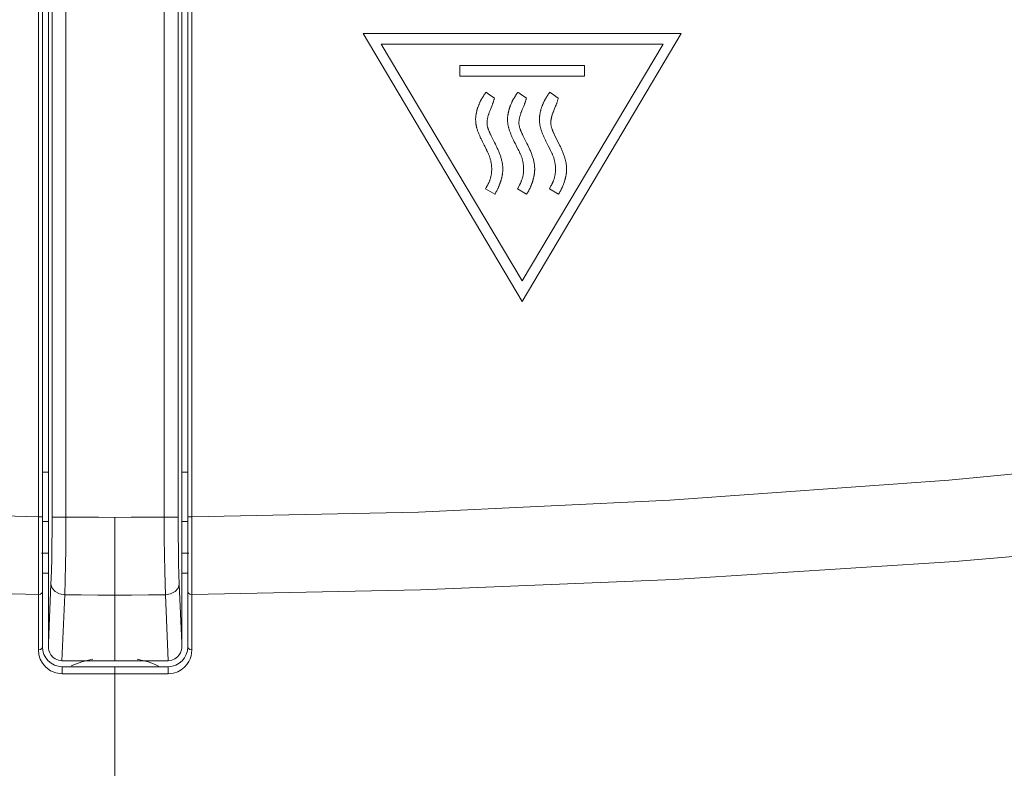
# Model space of a CAD drawing. Header units: millimetres. Extents: x 3925 to 5043, y -86 to 778.
# Tile 78 of 159: x 4424.12 to 4430.31, y 442.02 to 446.72. Entities that reach past the tile are written whole.
import ezdxf

# ---------------------------------------------------------------- set-up
doc = ezdxf.new("R2010")
doc.units = ezdxf.units.MM
doc.header["$LTSCALE"] = 46.255
doc.header["$PDMODE"] = 3
doc.header["$PDSIZE"] = 1
doc.layers.get('Defpoints').update_dxf_attribs({"linetype": 'CONTINUOUS'})
for name, color, linetype in [('140-154101-01_RIGGDXF_DIMENSION', 7, 'CONTINUOUS'), ('H30K-FRONT-CDXF_CONTINUOUS_LINE', 7, 'CONTINUOUS'), ('H30K-INDICATDXF_CONTINUOUS_LINE', 7, 'CONTINUOUS'), ('H30K-TOP-COVDXF_CONTINUOUS_LINE', 7, 'CONTINUOUS')]:
    doc.layers.add(name, color=color, linetype=linetype)
doc.styles.add('SLDTEXTSTYLE0', font='arialbd.ttf', dxfattribs={"height": 5.5})
doc.dimstyles.new('SLDDIMSTYLE2', dxfattribs={"dimtxt": 5.650301, "dimasz": 4.572, "dimexe": 0, "dimexo": 0.0625, "dimgap": 1.412575, "dimtad": 0, "dimtih": 1, "dimtoh": 1, "dimlfac": 3.5, "dimrnd": 1e-09, "dimzin": 4, "dimdsep": 46, "dimtxsty": 'SLDTEXTSTYLE0', "dimsah": 1, "dimcen": 0.09, "dimadec": 0, "dimazin": 1, "dimtol": 1, "dimtp": 0.5, "dimtm": 0.5, "dimtfac": 1, "dimtdec": 1, "dimtofl": 0, "dimtmove": 0, "dimatfit": 3, "dimfxl": 1, "dimfrac": 2, "dimtolj": 1, "dimarcsym": 0})

# ---------------------------------------------------------------- blocks, each defined once
blk = doc.blocks.new('*D62')
at = {"layer": '140-154101-01_RIGGDXF_DIMENSION', "color": 0, "linetype": 'Continuous', "lineweight": -2}
for p, q in [((4527.0123, 471.5311), (4527.0373, 393.5461)), ((4322.2206, 471.4654), (4322.2456, 393.4804)), ((4326.2456, 393.4817), (4523.0373, 393.5448))]:
    blk.add_line(p, q, dxfattribs=at)
at = {"layer": '140-154101-01_RIGGDXF_DIMENSION', "color": 0, "linetype": 'Continuous'}
for points in [[(4523.0371, 394.2115), (4523.0376, 392.8782), (4527.0373, 393.5461)], [(4326.2454, 394.1484), (4326.2459, 392.815), (4322.2456, 393.4804)]]:
    blk.add_solid(points, dxfattribs=at)
at = {"layer": 'Defpoints', "color": 0, "linetype": 'Continuous'}
for p in [(4527.0123, 471.5936), (4322.2206, 471.5279), (4527.0373, 393.5461)]:
    blk.add_point(p, dxfattribs=at)
at = {"layer": '140-154101-01_RIGGDXF_DIMENSION', "color": 0, "linetype": 'Continuous', "insert": (4424.6384, 398.4618), "char_height": 5.5, "attachment_point": 5, "rotation": 0.01838, "style": 'SLDTEXTSTYLE0'}
blk.add_mtext('\\A1;819.17 [32.25]', dxfattribs=at)

msp = doc.modelspace()

# ---------------------------------------------------------------- linework, layer by layer
at = {"layer": 'H30K-FRONT-CDXF_CONTINUOUS_LINE', "color": 7, "linetype": 'Continuous', "lineweight": 0}
for p, q in [((4424.2643, 443.5706), (4424.3024, 443.5697)), ((4425.1411, 443.5695), (4425.1793, 443.5704)), ((4424.2591, 443.3717), (4424.3024, 443.3706)), ((4425.1411, 443.3703), (4425.1843, 443.3714)), ((4424.2678, 443.246), (4424.3024, 443.2452)), ((4425.1411, 443.2453), (4425.1758, 443.2461))]:
    msp.add_line(p, q, dxfattribs=at)
for start, end in [(101.92099, 113.91219), (66.06606, 78.08217)]:
    msp.add_arc((4424.7206, 442.0442), 0.676, start, end, dxfattribs=at)
at = {"layer": 'H30K-INDICATDXF_CONTINUOUS_LINE', "color": 7, "linetype": 'Continuous', "lineweight": 0}
for p, q in [((4424.4131, 443.5967), (4424.4131, 450.2346)), ((4425.0305, 450.2346), (4425.0305, 443.5967)), ((4424.3024, 450.1704), (4424.3024, 442.8049)), ((4424.3257, 450.1472), (4424.3257, 443.5967)), ((4425.1179, 443.5967), (4425.1179, 450.1472)), ((4425.1411, 450.1704), (4425.1411, 442.8049)), ((4424.4131, 443.5967), (4424.3257, 443.5967)), ((4424.7206, 443.5958), (4424.7206, 443.1073)), ((4425.0305, 443.5967), (4425.1179, 443.5967)), ((4424.3186, 443.1771), (4424.3024, 442.8049)), ((4425.1411, 442.8049), (4425.1249, 443.1771)), ((4424.4057, 443.1088), (4424.3876, 442.6952)), ((4424.7206, 442.6944), (4424.7206, 443.1073)), ((4425.0559, 442.6952), (4425.0379, 443.1088)), ((4424.3026, 442.7827), (4424.3024, 442.8049)), ((4425.1411, 442.8049), (4425.1409, 442.7827)), ((4424.3876, 442.6952), (4424.3894, 442.6952)), ((4424.4195, 442.695), (4424.3894, 442.6952)), ((4424.5709, 442.6944), (4424.4195, 442.695)), ((4424.8304, 442.6943), (4424.5709, 442.6944)), ((4424.939, 442.6946), (4424.8304, 442.6943)), ((4425.0542, 442.6952), (4424.939, 442.6946)), ((4425.0542, 442.6952), (4425.0559, 442.6952))]:
    msp.add_line(p, q, dxfattribs=at)
for points in [[(4424.3257, 443.5967), (4424.3254, 443.5097), (4424.3247, 443.4241), (4424.3234, 443.3398), (4424.3214, 443.2574), (4424.3186, 443.1771)], [(4424.4131, 443.5967), (4424.4128, 443.4955), (4424.4119, 443.396), (4424.4106, 443.298), (4424.4086, 443.2022), (4424.4057, 443.1088)], [(4424.4131, 443.5967), (4424.5141, 443.5962), (4424.6166, 443.5959), (4424.7206, 443.5958)], [(4424.7206, 443.5958), (4424.8226, 443.5959), (4424.9259, 443.5962), (4425.0305, 443.5967)], [(4425.0379, 443.1088), (4425.0356, 443.1791), (4425.0337, 443.2609), (4425.0321, 443.3556), (4425.031, 443.4653), (4425.0305, 443.5967)], [(4425.1249, 443.1771), (4425.1227, 443.2376), (4425.1208, 443.3079), (4425.1194, 443.3894), (4425.1183, 443.4837), (4425.1179, 443.5967)], [(4424.4057, 443.1088), (4424.3727, 443.1145), (4424.3447, 443.1295), (4424.3258, 443.1514), (4424.3186, 443.1771)], [(4425.0379, 443.1088), (4425.0708, 443.1145), (4425.0988, 443.1295), (4425.1178, 443.1514), (4425.1249, 443.1771)], [(4424.4057, 443.1088), (4424.5091, 443.1082), (4424.614, 443.1076), (4424.7206, 443.1073)], [(4424.7206, 443.1073), (4424.8251, 443.1076), (4424.9308, 443.1081), (4425.0379, 443.1088)], [(4424.3026, 442.7827), (4424.3034, 442.7716), (4424.3061, 442.7585), (4424.3111, 442.7452), (4424.3189, 442.7317), (4424.3304, 442.7186), (4424.3458, 442.7072), (4424.3653, 442.6987), (4424.3876, 442.6952)], [(4425.1409, 442.7827), (4425.1402, 442.7716), (4425.1374, 442.7584), (4425.1325, 442.7451), (4425.1246, 442.7317), (4425.1132, 442.7187), (4425.0978, 442.7072), (4425.0782, 442.6987), (4425.0559, 442.6952)]]:
    msp.add_lwpolyline(points, dxfattribs=at)
for centre, start, end in [((4424.3148, 445.1291), 267.69796, 269.4326), ((4425.1264, 445.1291), 270.67764, 272.41241)]:
    msp.add_arc(centre, 1.25, start, end, dxfattribs=at)
at = {"layer": 'H30K-TOP-COVDXF_CONTINUOUS_LINE', "color": 7, "linetype": 'Continuous', "lineweight": 0}
for p, q in [((4424.2399, 443.5084), (4424.2399, 450.1692)), ((4424.2649, 442.7827), (4424.2649, 450.1692)), ((4425.1786, 450.1692), (4425.1786, 442.7827)), ((4425.2036, 450.1692), (4425.2036, 443.598)), ((4426.2799, 446.6348), (4427.2792, 444.952)), ((4428.2799, 446.6348), (4426.2799, 446.6348)), ((4427.2792, 444.952), (4428.2799, 446.6348)), ((4426.3937, 446.5675), (4427.2792, 445.0821)), ((4428.1662, 446.5675), (4426.3937, 446.5675)), ((4427.2792, 445.0821), (4428.1662, 446.5675)), ((4426.8887, 446.4328), (4426.8887, 446.367)), ((4427.6711, 446.4328), (4426.8887, 446.4328)), ((4427.6711, 446.367), (4427.6711, 446.4328)), ((4426.8887, 446.367), (4427.6711, 446.367)), ((4427.0363, 446.2419), (4427.0305, 446.2326)), ((4427.0386, 446.2456), (4427.0363, 446.2419)), ((4427.0465, 446.2578), (4427.0453, 446.2562)), ((4427.0489, 446.2611), (4427.0465, 446.2578)), ((4427.05, 446.2628), (4427.0489, 446.2611)), ((4427.0618, 446.2596), (4427.0611, 446.2602)), ((4427.0636, 446.2582), (4427.0618, 446.2596)), ((4427.0643, 446.2576), (4427.0636, 446.2582)), ((4427.1056, 446.2278), (4427.0665, 446.256)), ((4427.2379, 446.2438), (4427.2309, 446.2326)), ((4427.2402, 446.2475), (4427.2379, 446.2438)), ((4427.2413, 446.2493), (4427.2402, 446.2475)), ((4427.2467, 446.2574), (4427.2455, 446.2556)), ((4427.2492, 446.2609), (4427.2467, 446.2574)), ((4427.2505, 446.2626), (4427.2492, 446.2609)), ((4427.2619, 446.2599), (4427.2612, 446.2604)), ((4427.2641, 446.2582), (4427.2619, 446.2599)), ((4427.2648, 446.2576), (4427.2641, 446.2582)), ((4427.3062, 446.2278), (4427.267, 446.256)), ((4427.4372, 446.2419), (4427.4314, 446.2326)), ((4427.4395, 446.2456), (4427.4372, 446.2419)), ((4427.4472, 446.2574), (4427.4459, 446.2556)), ((4427.4497, 446.2609), (4427.4472, 446.2574)), ((4427.4509, 446.2626), (4427.4497, 446.2609)), ((4427.4624, 446.2599), (4427.4617, 446.2604)), ((4427.4645, 446.2582), (4427.4624, 446.2599)), ((4427.4652, 446.2576), (4427.4645, 446.2582)), ((4427.5066, 446.2278), (4427.4674, 446.256)), ((4427.0305, 446.2326), (4427.0282, 446.2289)), ((4427.0801, 446.1568), (4427.0888, 446.1781)), ((4427.0888, 446.1781), (4427.0916, 446.1852)), ((4427.2309, 446.2326), (4427.2286, 446.2289)), ((4427.2807, 446.1568), (4427.2894, 446.1781)), ((4427.2894, 446.1781), (4427.2922, 446.1852)), ((4427.4314, 446.2326), (4427.4291, 446.2289)), ((4427.4811, 446.1568), (4427.4898, 446.1781)), ((4427.4898, 446.1781), (4427.4926, 446.1852)), ((4427.0773, 446.1497), (4427.0801, 446.1568)), ((4427.2778, 446.1497), (4427.2807, 446.1568)), ((4427.3951, 446.1456), (4427.3939, 446.1398)), ((4427.4783, 446.1497), (4427.4811, 446.1568)), ((4427.0936, 445.975), (4427.0849, 445.9927)), ((4427.0299, 445.9547), (4427.0344, 445.9457)), ((4427.0344, 445.9457), (4427.0406, 445.9331)), ((4427.0406, 445.9331), (4427.0442, 445.926)), ((4427.1063, 445.9497), (4427.0936, 445.975)), ((4427.2304, 445.9547), (4427.2371, 445.9412)), ((4427.2371, 445.9412), (4427.2412, 445.9329)), ((4427.3094, 445.9446), (4427.2865, 445.9904)), ((4427.4331, 445.9502), (4427.4417, 445.9329)), ((4427.0442, 445.926), (4427.0533, 445.9084)), ((4427.0626, 445.6826), (4427.0599, 445.6775)), ((4427.2631, 445.6826), (4427.2604, 445.6775)), ((4427.4635, 445.6826), (4427.4608, 445.6775)), ((4427.0503, 445.6595), (4427.1071, 445.6251)), ((4427.2604, 445.6775), (4427.2508, 445.6595)), ((4427.2508, 445.6595), (4427.3077, 445.6251)), ((4427.4608, 445.6775), (4427.4513, 445.6595)), ((4427.4513, 445.6595), (4427.5081, 445.6251)), ((4424.2399, 443.598), (4424.2649, 443.598)), ((4425.2036, 443.598), (4425.1786, 443.598)), ((4425.2036, 443.598), (4425.2038, 442.9825)), ((4424.2398, 443.2043), (4424.2399, 443.5084)), ((4424.2397, 442.7632), (4424.2398, 443.2043)), ((4425.2038, 442.9825), (4425.2038, 442.8668)), ((4425.2038, 442.8668), (4425.2038, 442.7632)), ((4424.2429, 442.7325), (4424.2397, 442.7632)), ((4424.3888, 442.6132), (4424.3891, 442.6577)), ((4424.503, 442.6571), (4424.3891, 442.6577)), ((4424.6135, 442.6568), (4424.503, 442.6571)), ((4424.8307, 442.6568), (4424.6135, 442.6568)), ((4424.9419, 442.6571), (4424.8307, 442.6568)), ((4425.0545, 442.6577), (4424.9419, 442.6571)), ((4425.0548, 442.6132), (4425.0545, 442.6577)), ((4424.5028, 442.6126), (4424.3888, 442.6132)), ((4424.6134, 442.6123), (4424.5028, 442.6126)), ((4424.8307, 442.6123), (4424.6134, 442.6123)), ((4424.9421, 442.6126), (4424.8307, 442.6123)), ((4425.0548, 442.6132), (4424.9421, 442.6126)), ((4425.0892, 442.6174), (4425.0548, 442.6132))]:
    msp.add_line(p, q, dxfattribs=at)
for points in [[(4386.5037, 446.5286), (4388.2667, 446.5025), (4389.3079, 446.4868), (4390.4753, 446.4681), (4391.763, 446.4456), (4393.1735, 446.417), (4394.7302, 446.3773), (4396.463, 446.3185), (4398.3865, 446.2286), (4400.4927, 446.0936), (4402.7631, 445.9014), (4405.188, 445.6439), (4407.8068, 445.3153), (4410.692, 444.9153), (4413.778, 444.4819), (4416.8054, 444.0979), (4419.5625, 443.8226), (4422.0268, 443.661), (4424.2399, 443.598)], [(4425.2036, 443.598), (4426.6288, 443.6291), (4428.2075, 443.7031), (4429.9609, 443.8294), (4431.9235, 444.0185), (4434.1459, 444.2813), (4436.6391, 444.6167), (4439.2907, 444.992), (4441.9138, 445.3524), (4444.399, 445.6608), (4446.7122, 445.9046), (4448.8297, 446.0848), (4450.7487, 446.2115), (4452.4844, 446.2982), (4454.0648, 446.3575), (4455.5182, 446.3992), (4456.8581, 446.4296), (4458.0822, 446.453), (4459.1884, 446.4718), (4460.1887, 446.4876), (4461.0921, 446.5013)], [(4427.0409, 446.2493), (4427.0397, 446.2475), (4427.0386, 446.2456)], [(4427.0453, 446.2562), (4427.0447, 446.2553), (4427.0442, 446.2545), (4427.0436, 446.2536), (4427.043, 446.2528), (4427.0425, 446.2519), (4427.0419, 446.2511), (4427.0414, 446.2502), (4427.0409, 446.2493)], [(4427.0518, 446.2653), (4427.0512, 446.2645), (4427.0506, 446.2636), (4427.05, 446.2628)], [(4427.0611, 446.2602), (4427.0607, 446.2604), (4427.0604, 446.2607), (4427.06, 446.261), (4427.0596, 446.2613), (4427.0593, 446.2615), (4427.0589, 446.2618), (4427.0585, 446.262), (4427.0582, 446.2623), (4427.0578, 446.2625), (4427.0574, 446.2628), (4427.057, 446.263), (4427.0566, 446.2632), (4427.0563, 446.2635), (4427.0559, 446.2637), (4427.0555, 446.2639), (4427.0551, 446.2641), (4427.0547, 446.2643), (4427.0543, 446.2645), (4427.0539, 446.2646), (4427.0534, 446.2648), (4427.053, 446.2649), (4427.0526, 446.2651), (4427.0522, 446.2652), (4427.0518, 446.2653)], [(4427.0665, 446.256), (4427.0661, 446.2563), (4427.0658, 446.2565), (4427.0654, 446.2568), (4427.065, 446.2571), (4427.0647, 446.2574), (4427.0643, 446.2576)], [(4427.2455, 446.2556), (4427.2449, 446.2547), (4427.2442, 446.2539), (4427.2436, 446.253), (4427.243, 446.2521), (4427.2424, 446.2512), (4427.2419, 446.2503), (4427.2413, 446.2493)], [(4427.2523, 446.2653), (4427.2517, 446.2644), (4427.2511, 446.2635), (4427.2505, 446.2626)], [(4427.2612, 446.2604), (4427.2609, 446.2607), (4427.2605, 446.261), (4427.2601, 446.2612), (4427.2598, 446.2615), (4427.2594, 446.2618), (4427.259, 446.262), (4427.2587, 446.2623), (4427.2583, 446.2625), (4427.2579, 446.2628), (4427.2575, 446.263), (4427.2572, 446.2632), (4427.2568, 446.2635), (4427.2564, 446.2637), (4427.256, 446.2639), (4427.2556, 446.2641), (4427.2552, 446.2643), (4427.2548, 446.2644), (4427.2544, 446.2646), (4427.254, 446.2648), (4427.2536, 446.2649), (4427.2532, 446.2651), (4427.2527, 446.2652), (4427.2523, 446.2653)], [(4427.267, 446.256), (4427.2666, 446.2563), (4427.2662, 446.2565), (4427.2659, 446.2568), (4427.2655, 446.2571), (4427.2651, 446.2573), (4427.2648, 446.2576)], [(4427.4418, 446.2493), (4427.4406, 446.2475), (4427.4395, 446.2456)], [(4427.4459, 446.2556), (4427.4453, 446.2547), (4427.4447, 446.2539), (4427.4441, 446.253), (4427.4435, 446.2521), (4427.4429, 446.2512), (4427.4423, 446.2503), (4427.4418, 446.2493)], [(4427.4527, 446.2653), (4427.4521, 446.2644), (4427.4515, 446.2635), (4427.4509, 446.2626)], [(4427.4617, 446.2604), (4427.4613, 446.2607), (4427.4609, 446.261), (4427.4606, 446.2612), (4427.4602, 446.2615), (4427.4598, 446.2618), (4427.4595, 446.262), (4427.4591, 446.2623), (4427.4587, 446.2625), (4427.4583, 446.2628), (4427.458, 446.263), (4427.4576, 446.2632), (4427.4572, 446.2635), (4427.4568, 446.2637), (4427.4564, 446.2639), (4427.456, 446.2641), (4427.4556, 446.2643), (4427.4552, 446.2644), (4427.4548, 446.2646), (4427.4544, 446.2648), (4427.454, 446.2649), (4427.4536, 446.2651), (4427.4532, 446.2652), (4427.4527, 446.2653)], [(4427.4674, 446.256), (4427.467, 446.2563), (4427.4667, 446.2565), (4427.4663, 446.2568), (4427.466, 446.2571), (4427.4656, 446.2573), (4427.4652, 446.2576)], [(4427.0186, 446.2118), (4427.0171, 446.2087), (4427.0156, 446.2055), (4427.0141, 446.2024), (4427.0127, 446.1992), (4427.0113, 446.1961), (4427.0099, 446.1929), (4427.0086, 446.1897), (4427.0072, 446.1865), (4427.0059, 446.1833), (4427.0047, 446.1801), (4427.0035, 446.1768), (4427.0023, 446.1736), (4427.0011, 446.1703), (4427, 446.1671), (4426.9989, 446.1638), (4426.9979, 446.1605), (4426.9969, 446.1572)], [(4427.0282, 446.2289), (4427.027, 446.227), (4427.0259, 446.2252), (4427.0248, 446.2233), (4427.0237, 446.2214), (4427.0226, 446.2195), (4427.0216, 446.2176), (4427.0206, 446.2157), (4427.0196, 446.2137), (4427.0186, 446.2118)], [(4427.0916, 446.1852), (4427.093, 446.1888), (4427.0944, 446.1923), (4427.0957, 446.1959), (4427.097, 446.1994), (4427.0983, 446.203), (4427.0995, 446.2065), (4427.1006, 446.2101), (4427.1018, 446.2136), (4427.1028, 446.2172), (4427.1038, 446.2207), (4427.1047, 446.2243), (4427.1056, 446.2278)], [(4427.219, 446.2118), (4427.2175, 446.2087), (4427.216, 446.2055), (4427.2146, 446.2024), (4427.2132, 446.1992), (4427.2118, 446.1961), (4427.2104, 446.1929), (4427.2091, 446.1897), (4427.2077, 446.1865), (4427.2065, 446.1833), (4427.2052, 446.1801), (4427.204, 446.1768), (4427.2028, 446.1736), (4427.2017, 446.1703), (4427.2006, 446.1671), (4427.1995, 446.1638), (4427.1985, 446.1605), (4427.1975, 446.1572)], [(4427.2286, 446.2289), (4427.2275, 446.227), (4427.2264, 446.2252), (4427.2252, 446.2233), (4427.2242, 446.2214), (4427.2231, 446.2195), (4427.222, 446.2176), (4427.221, 446.2157), (4427.22, 446.2137), (4427.219, 446.2118)], [(4427.2922, 446.1852), (4427.2936, 446.1888), (4427.2949, 446.1923), (4427.2963, 446.1959), (4427.2976, 446.1994), (4427.2988, 446.203), (4427.3, 446.2065), (4427.3012, 446.2101), (4427.3023, 446.2136), (4427.3034, 446.2172), (4427.3044, 446.2207), (4427.3053, 446.2243), (4427.3062, 446.2278)], [(4427.4195, 446.2118), (4427.418, 446.2087), (4427.4165, 446.2055), (4427.415, 446.2024), (4427.4136, 446.1992), (4427.4122, 446.1961), (4427.4108, 446.1929), (4427.4095, 446.1897), (4427.4082, 446.1865), (4427.4069, 446.1833), (4427.4056, 446.1801), (4427.4044, 446.1768), (4427.4032, 446.1736), (4427.4021, 446.1703), (4427.401, 446.1671), (4427.3999, 446.1638), (4427.3989, 446.1605), (4427.3979, 446.1572)], [(4427.4291, 446.2289), (4427.4279, 446.227), (4427.4268, 446.2252), (4427.4257, 446.2233), (4427.4246, 446.2214), (4427.4235, 446.2195), (4427.4225, 446.2176), (4427.4214, 446.2157), (4427.4204, 446.2137), (4427.4195, 446.2118)], [(4427.4926, 446.1852), (4427.494, 446.1888), (4427.4954, 446.1923), (4427.4967, 446.1959), (4427.498, 446.1994), (4427.4993, 446.203), (4427.5005, 446.2065), (4427.5016, 446.2101), (4427.5028, 446.2136), (4427.5038, 446.2172), (4427.5048, 446.2207), (4427.5057, 446.2243), (4427.5066, 446.2278)], [(4426.992, 446.1352), (4426.9912, 446.1318), (4426.9905, 446.1284), (4426.9899, 446.125), (4426.9894, 446.1216), (4426.9889, 446.1181), (4426.9885, 446.1147), (4426.9882, 446.1112), (4426.9879, 446.1077), (4426.9877, 446.1042), (4426.9875, 446.1008), (4426.9875, 446.0973), (4426.9875, 446.0937), (4426.9875, 446.0902), (4426.9876, 446.0867), (4426.9878, 446.0832), (4426.9881, 446.0797), (4426.9884, 446.0762), (4426.9887, 446.0727), (4426.9892, 446.0693), (4426.9896, 446.0658), (4426.9902, 446.0623), (4426.9908, 446.0589), (4426.9914, 446.0555), (4426.9921, 446.052), (4426.9929, 446.0487), (4426.9937, 446.0453), (4426.9946, 446.0419), (4426.9955, 446.0386)], [(4426.993, 446.1401), (4426.9928, 446.1389), (4426.9925, 446.1376), (4426.9922, 446.1364), (4426.992, 446.1352)], [(4426.9969, 446.1572), (4426.9966, 446.156), (4426.9962, 446.1548), (4426.9959, 446.1535), (4426.9956, 446.1523), (4426.9954, 446.1511), (4426.9951, 446.1499), (4426.9948, 446.1487), (4426.9946, 446.1474), (4426.993, 446.1401)], [(4427.0626, 446.0473), (4427.0617, 446.0508), (4427.0609, 446.0543), (4427.0603, 446.0578), (4427.0598, 446.0613), (4427.0594, 446.0648), (4427.0591, 446.0684), (4427.059, 446.0719), (4427.059, 446.0754), (4427.059, 446.0789), (4427.0592, 446.0824), (4427.0595, 446.086), (4427.0599, 446.0895), (4427.0604, 446.093), (4427.061, 446.0966), (4427.0616, 446.1001), (4427.0623, 446.1036), (4427.0632, 446.1072), (4427.064, 446.1107), (4427.065, 446.1142), (4427.066, 446.1178), (4427.0671, 446.1213), (4427.0682, 446.1249), (4427.0694, 446.1284), (4427.0706, 446.132), (4427.0719, 446.1355), (4427.0732, 446.1391), (4427.0745, 446.1426), (4427.0759, 446.1462), (4427.0773, 446.1497)], [(4427.1916, 446.1318), (4427.191, 446.1284), (4427.1904, 446.125), (4427.1898, 446.1216), (4427.1893, 446.1181), (4427.1889, 446.1147), (4427.1886, 446.1112), (4427.1883, 446.1077), (4427.1881, 446.1042), (4427.188, 446.1007), (4427.1879, 446.0972), (4427.1879, 446.0937), (4427.188, 446.0902), (4427.1881, 446.0867), (4427.1883, 446.0832), (4427.1885, 446.0797), (4427.1888, 446.0762), (4427.1892, 446.0727), (4427.1896, 446.0693), (4427.1901, 446.0658), (4427.1906, 446.0623), (4427.1912, 446.0589), (4427.1919, 446.0554), (4427.1926, 446.052), (4427.1934, 446.0486), (4427.1942, 446.0453), (4427.1951, 446.0419), (4427.1961, 446.0386)], [(4427.1948, 446.1462), (4427.1932, 446.1389), (4427.193, 446.1376), (4427.1927, 446.1364), (4427.1916, 446.1318)], [(4427.1975, 446.1572), (4427.1971, 446.156), (4427.1968, 446.1548), (4427.1965, 446.1535), (4427.1962, 446.1523), (4427.1959, 446.1511), (4427.1956, 446.1499), (4427.1953, 446.1487), (4427.195, 446.1474), (4427.1948, 446.1462)], [(4427.2631, 446.0473), (4427.2622, 446.0508), (4427.2614, 446.0543), (4427.2608, 446.0578), (4427.2602, 446.0613), (4427.2599, 446.0648), (4427.2596, 446.0684), (4427.2595, 446.0719), (4427.2594, 446.0754), (4427.2595, 446.0789), (4427.2597, 446.0824), (4427.26, 446.086), (4427.2604, 446.0895), (4427.2609, 446.093), (4427.2615, 446.0966), (4427.2621, 446.1001), (4427.2629, 446.1036), (4427.2637, 446.1072), (4427.2646, 446.1107), (4427.2655, 446.1143), (4427.2665, 446.1178), (4427.2676, 446.1213), (4427.2687, 446.1249), (4427.2699, 446.1284), (4427.2711, 446.132), (4427.2724, 446.1355), (4427.2737, 446.1391), (4427.2751, 446.1426), (4427.2764, 446.1462), (4427.2778, 446.1497)], [(4427.3921, 446.1318), (4427.3914, 446.1284), (4427.3908, 446.125), (4427.3903, 446.1216), (4427.3898, 446.1181), (4427.3894, 446.1147), (4427.3891, 446.1112), (4427.3888, 446.1077), (4427.3886, 446.1042), (4427.3885, 446.1007), (4427.3884, 446.0972), (4427.3884, 446.0937), (4427.3884, 446.0902), (4427.3886, 446.0867), (4427.3887, 446.0832), (4427.389, 446.0797), (4427.3893, 446.0762), (4427.3897, 446.0727), (4427.3901, 446.0693), (4427.3906, 446.0658), (4427.3911, 446.0623), (4427.3917, 446.0589), (4427.3924, 446.0554), (4427.3931, 446.052), (4427.3939, 446.0486), (4427.3947, 446.0453), (4427.3956, 446.0419), (4427.3965, 446.0386)], [(4427.3939, 446.1398), (4427.3934, 446.1375), (4427.3931, 446.1363), (4427.3921, 446.1318)], [(4427.3979, 446.1572), (4427.3976, 446.156), (4427.3973, 446.1549), (4427.397, 446.1537), (4427.3967, 446.1526), (4427.3964, 446.1514), (4427.3961, 446.1503), (4427.3958, 446.1491), (4427.3956, 446.148), (4427.3951, 446.1456)], [(4427.4635, 446.0473), (4427.4626, 446.0508), (4427.4618, 446.0543), (4427.4612, 446.0578), (4427.4607, 446.0613), (4427.4603, 446.0648), (4427.4601, 446.0684), (4427.4599, 446.0719), (4427.4599, 446.0754), (4427.46, 446.0789), (4427.4602, 446.0824), (4427.4605, 446.086), (4427.4609, 446.0895), (4427.4613, 446.093), (4427.4619, 446.0966), (4427.4626, 446.1001), (4427.4633, 446.1036), (4427.4641, 446.1072), (4427.465, 446.1107), (4427.466, 446.1143), (4427.467, 446.1178), (4427.4681, 446.1213), (4427.4692, 446.1249), (4427.4704, 446.1284), (4427.4716, 446.132), (4427.4729, 446.1355), (4427.4742, 446.1391), (4427.4755, 446.1426), (4427.4769, 446.1462), (4427.4783, 446.1497)], [(4426.9955, 446.0386), (4426.997, 446.0338), (4426.9985, 446.029), (4427.0001, 446.0242), (4427.0017, 446.0194), (4427.0034, 446.0147), (4427.0052, 446.01), (4427.007, 446.0053), (4427.0089, 446.0006), (4427.0109, 445.996), (4427.0129, 445.9914), (4427.0149, 445.9867), (4427.0169, 445.9821), (4427.019, 445.9775), (4427.0212, 445.973), (4427.0233, 445.9684), (4427.0255, 445.9638), (4427.0299, 445.9547)], [(4427.0849, 445.9927), (4427.082, 445.9986), (4427.0806, 446.0016), (4427.0792, 446.0045), (4427.0778, 446.0075), (4427.0764, 446.0105), (4427.0751, 446.0135), (4427.0738, 446.0165), (4427.0725, 446.0195), (4427.0712, 446.0226), (4427.07, 446.0256), (4427.0688, 446.0287), (4427.0677, 446.0317), (4427.0666, 446.0348), (4427.0655, 446.0379), (4427.0645, 446.041), (4427.0635, 446.0441), (4427.0626, 446.0473)], [(4427.1961, 446.0386), (4427.1975, 446.0338), (4427.199, 446.029), (4427.2006, 446.0242), (4427.2022, 446.0194), (4427.204, 446.0147), (4427.2057, 446.01), (4427.2076, 446.0053), (4427.2095, 446.0006), (4427.2114, 445.996), (4427.2134, 445.9913), (4427.2154, 445.9867), (4427.2174, 445.9821), (4427.2195, 445.9775), (4427.2217, 445.9729), (4427.2238, 445.9684), (4427.226, 445.9638), (4427.2304, 445.9547)], [(4427.2865, 445.9904), (4427.2835, 445.9965), (4427.282, 445.9996), (4427.2805, 446.0027), (4427.2791, 446.0058), (4427.2776, 446.0089), (4427.2762, 446.0121), (4427.2748, 446.0152), (4427.2735, 446.0183), (4427.2721, 446.0215), (4427.2708, 446.0247), (4427.2696, 446.0278), (4427.2684, 446.031), (4427.2672, 446.0343), (4427.2661, 446.0375), (4427.265, 446.0407), (4427.264, 446.044), (4427.2631, 446.0473)], [(4427.3965, 446.0386), (4427.398, 446.0338), (4427.3995, 446.029), (4427.4011, 446.0242), (4427.4027, 446.0194), (4427.4044, 446.0147), (4427.4062, 446.01), (4427.408, 446.0053), (4427.4099, 446.0006), (4427.4118, 445.996), (4427.4138, 445.9913), (4427.4158, 445.9867), (4427.4179, 445.9821), (4427.42, 445.9775), (4427.4221, 445.9729), (4427.4243, 445.9684), (4427.4265, 445.9638), (4427.4287, 445.9593), (4427.4331, 445.9502)], [(4427.4858, 445.9927), (4427.483, 445.9986), (4427.4815, 446.0016), (4427.4801, 446.0045), (4427.4787, 446.0075), (4427.4774, 446.0105), (4427.476, 446.0135), (4427.4747, 446.0165), (4427.4734, 446.0195), (4427.4721, 446.0226), (4427.4709, 446.0256), (4427.4697, 446.0286), (4427.4686, 446.0317), (4427.4675, 446.0348), (4427.4664, 446.0379), (4427.4654, 446.041), (4427.4644, 446.0441), (4427.4635, 446.0473)], [(4427.5589, 445.7836), (4427.5588, 445.7892), (4427.5586, 445.7948), (4427.5582, 445.8004), (4427.5577, 445.8059), (4427.557, 445.8115), (4427.5563, 445.817), (4427.5553, 445.8225), (4427.5543, 445.828), (4427.5531, 445.8334), (4427.5518, 445.8389), (4427.5504, 445.8443), (4427.5489, 445.8498), (4427.5473, 445.8552), (4427.5457, 445.8606), (4427.5439, 445.8659), (4427.542, 445.8713), (4427.5401, 445.8766), (4427.5381, 445.882), (4427.536, 445.8873), (4427.5338, 445.8926), (4427.5316, 445.8979), (4427.5293, 445.9031), (4427.527, 445.9084), (4427.5247, 445.9136), (4427.5223, 445.9188), (4427.5198, 445.924), (4427.5174, 445.9292), (4427.5149, 445.9343), (4427.5124, 445.9395), (4427.4858, 445.9927)], [(4385.6829, 445.9304), (4386.4947, 445.9208), (4387.3302, 445.9113), (4388.258, 445.9004), (4389.2991, 445.8874), (4390.4661, 445.8712), (4391.7528, 445.8503), (4393.1612, 445.8221), (4394.7142, 445.7817), (4396.441, 445.7208), (4398.3557, 445.628), (4400.4505, 445.4904), (4402.7083, 445.2969), (4405.1211, 445.0405), (4407.7309, 444.7168), (4410.6133, 444.3277), (4413.7058, 443.9147), (4416.7485, 443.5592), (4419.5248, 443.3114), (4422.0082, 443.168), (4424.2397, 443.1102)], [(4425.2038, 443.1103), (4426.6409, 443.1395), (4428.2322, 443.2055), (4429.9989, 443.3175), (4431.9752, 443.4871), (4434.2105, 443.7275), (4436.7133, 444.0419), (4439.3682, 444.4016), (4441.9875, 444.7529), (4444.464, 445.0571), (4446.7657, 445.3), (4448.8717, 445.4814), (4450.7803, 445.6104), (4452.5079, 445.6997), (4454.0824, 445.7612), (4455.5317, 445.8041), (4456.8691, 445.8347), (4458.0919, 445.8573), (4459.1974, 445.8745), (4460.1974, 445.8882), (4461.1007, 445.8994), (4461.9454, 445.9094), (4462.8104, 445.9193), (4463.7583, 445.9304)], [(4427.1581, 445.7836), (4427.158, 445.7892), (4427.1577, 445.7948), (4427.1574, 445.8004), (4427.1568, 445.8059), (4427.1562, 445.8115), (4427.1554, 445.817), (4427.1544, 445.8225), (4427.1534, 445.828), (4427.1522, 445.8335), (4427.1509, 445.8389), (4427.1496, 445.8444), (4427.1481, 445.8498), (4427.1465, 445.8552), (4427.1448, 445.8606), (4427.143, 445.866), (4427.1411, 445.8713), (4427.1392, 445.8767), (4427.1372, 445.882), (4427.1351, 445.8873), (4427.1329, 445.8926), (4427.1307, 445.8979), (4427.1284, 445.9031), (4427.1261, 445.9084), (4427.1237, 445.9136), (4427.1213, 445.9188), (4427.1189, 445.924), (4427.1164, 445.9292), (4427.1139, 445.9343), (4427.1114, 445.9395), (4427.1063, 445.9497)], [(4427.2412, 445.9329), (4427.2431, 445.9292), (4427.2547, 445.9067)], [(4427.3585, 445.7836), (4427.3584, 445.7892), (4427.3582, 445.7948), (4427.3578, 445.8004), (4427.3573, 445.8059), (4427.3566, 445.8115), (4427.3558, 445.817), (4427.3549, 445.8225), (4427.3538, 445.828), (4427.3527, 445.8334), (4427.3514, 445.8389), (4427.35, 445.8443), (4427.3485, 445.8498), (4427.3469, 445.8552), (4427.3452, 445.8606), (4427.3434, 445.8659), (4427.3416, 445.8713), (4427.3396, 445.8766), (4427.3376, 445.882), (4427.3355, 445.8873), (4427.3334, 445.8926), (4427.3312, 445.8979), (4427.3289, 445.9031), (4427.3266, 445.9084), (4427.3242, 445.9136), (4427.3218, 445.9188), (4427.3194, 445.924), (4427.3169, 445.9292), (4427.3144, 445.9343), (4427.3094, 445.9446)], [(4427.4417, 445.9329), (4427.4436, 445.9292), (4427.4551, 445.9067)], [(4427.0533, 445.9084), (4427.0569, 445.9013), (4427.0587, 445.8978), (4427.0605, 445.8942), (4427.0622, 445.8907), (4427.0639, 445.8871), (4427.0656, 445.8835), (4427.0672, 445.8799), (4427.0688, 445.8762), (4427.0704, 445.8726)], [(4427.0704, 445.8726), (4427.0721, 445.8683), (4427.0738, 445.864), (4427.0753, 445.8596), (4427.0768, 445.8552), (4427.0782, 445.8507), (4427.0795, 445.8462), (4427.0808, 445.8416), (4427.0819, 445.8371), (4427.083, 445.8324), (4427.0839, 445.8278), (4427.0848, 445.8231), (4427.0856, 445.8184), (4427.0862, 445.8137), (4427.0868, 445.809), (4427.0873, 445.8042), (4427.0877, 445.7995), (4427.088, 445.7947), (4427.0882, 445.79), (4427.0883, 445.7852), (4427.0883, 445.7804), (4427.0882, 445.7757), (4427.088, 445.7709), (4427.0878, 445.7662), (4427.0874, 445.7615), (4427.0869, 445.7568), (4427.0862, 445.7521), (4427.0855, 445.7475), (4427.0847, 445.7428), (4427.0838, 445.7382), (4427.0828, 445.7337), (4427.0816, 445.7292), (4427.0804, 445.7247), (4427.079, 445.7203), (4427.0776, 445.7159), (4427.076, 445.7116)], [(4427.2547, 445.9067), (4427.2585, 445.8992), (4427.2604, 445.8955), (4427.2622, 445.8917), (4427.264, 445.8879), (4427.2658, 445.8841), (4427.2676, 445.8803), (4427.2693, 445.8765), (4427.2709, 445.8726)], [(4427.2709, 445.8726), (4427.2727, 445.8683), (4427.2743, 445.864), (4427.2759, 445.8596), (4427.2774, 445.8552), (4427.2788, 445.8507), (4427.2801, 445.8462), (4427.2813, 445.8417), (4427.2825, 445.8371), (4427.2835, 445.8324), (4427.2845, 445.8278), (4427.2853, 445.8231), (4427.2861, 445.8184), (4427.2868, 445.8137), (4427.2873, 445.809), (4427.2878, 445.8042), (4427.2882, 445.7995), (4427.2885, 445.7947), (4427.2887, 445.79), (4427.2888, 445.7852), (4427.2888, 445.7804), (4427.2887, 445.7757), (4427.2885, 445.7709), (4427.2882, 445.7662), (4427.2878, 445.7615), (4427.2873, 445.7568), (4427.2867, 445.7521), (4427.286, 445.7475), (4427.2852, 445.7428), (4427.2843, 445.7382), (4427.2832, 445.7337), (4427.2821, 445.7292), (4427.2808, 445.7247), (4427.2795, 445.7203), (4427.278, 445.7159), (4427.2764, 445.7116)], [(4427.4551, 445.9067), (4427.4589, 445.8992), (4427.4608, 445.8955), (4427.4626, 445.8917), (4427.4645, 445.8879), (4427.4662, 445.8841), (4427.468, 445.8803), (4427.4697, 445.8764), (4427.4714, 445.8726)], [(4427.4714, 445.8726), (4427.4731, 445.8683), (4427.4748, 445.864), (4427.4763, 445.8596), (4427.4778, 445.8552), (4427.4792, 445.8507), (4427.4805, 445.8462), (4427.4817, 445.8417), (4427.4829, 445.8371), (4427.4839, 445.8324), (4427.4849, 445.8278), (4427.4857, 445.8231), (4427.4865, 445.8184), (4427.4872, 445.8137), (4427.4878, 445.809), (4427.4883, 445.8042), (4427.4887, 445.7995), (4427.489, 445.7947), (4427.4892, 445.79), (4427.4893, 445.7852), (4427.4893, 445.7804), (4427.4892, 445.7757), (4427.489, 445.7709), (4427.4887, 445.7662), (4427.4883, 445.7615), (4427.4878, 445.7568), (4427.4871, 445.7521), (4427.4864, 445.7475), (4427.4856, 445.7428), (4427.4847, 445.7382), (4427.4837, 445.7337), (4427.4825, 445.7292), (4427.4813, 445.7247), (4427.4799, 445.7203), (4427.4784, 445.7159), (4427.4769, 445.7116)], [(4427.1535, 445.739), (4427.154, 445.7416), (4427.1545, 445.7442), (4427.155, 445.7468), (4427.1554, 445.7494), (4427.1558, 445.752), (4427.1562, 445.7546), (4427.1565, 445.7573), (4427.1568, 445.7599), (4427.1571, 445.7625), (4427.1573, 445.7651), (4427.1575, 445.7678), (4427.1577, 445.7704), (4427.1578, 445.7731), (4427.1579, 445.7757), (4427.158, 445.7783), (4427.158, 445.781), (4427.1581, 445.7836)], [(4427.3527, 445.7339), (4427.3539, 445.7389), (4427.3544, 445.7413), (4427.3549, 445.7438), (4427.3553, 445.7462), (4427.3557, 445.7487), (4427.3561, 445.7512), (4427.3565, 445.7537), (4427.3568, 445.7561), (4427.3571, 445.7586), (4427.3574, 445.7611), (4427.3576, 445.7636), (4427.3578, 445.7661), (4427.358, 445.7686), (4427.3581, 445.7711), (4427.3583, 445.7736), (4427.3584, 445.7761), (4427.3584, 445.7786), (4427.3585, 445.7811), (4427.3585, 445.7836)], [(4427.5544, 445.739), (4427.5549, 445.7416), (4427.5554, 445.7442), (4427.5559, 445.7468), (4427.5563, 445.7494), (4427.5567, 445.752), (4427.5571, 445.7546), (4427.5574, 445.7573), (4427.5577, 445.7599), (4427.5579, 445.7625), (4427.5582, 445.7651), (4427.5584, 445.7678), (4427.5585, 445.7704), (4427.5587, 445.7731), (4427.5588, 445.7757), (4427.5589, 445.7783), (4427.5589, 445.781), (4427.5589, 445.7836)], [(4427.076, 445.7116), (4427.0749, 445.7089), (4427.0738, 445.7062), (4427.0727, 445.7035), (4427.0715, 445.7009), (4427.0703, 445.6982), (4427.0691, 445.6956), (4427.0678, 445.693), (4427.0666, 445.6904), (4427.0653, 445.6878), (4427.0639, 445.6852), (4427.0626, 445.6826)], [(4427.1071, 445.6251), (4427.1092, 445.6282), (4427.1112, 445.6313), (4427.1131, 445.6345), (4427.115, 445.6377), (4427.1169, 445.641), (4427.1187, 445.6442), (4427.1205, 445.6475), (4427.1222, 445.6508), (4427.1239, 445.6542), (4427.1256, 445.6575), (4427.1272, 445.6609), (4427.1288, 445.6643), (4427.1303, 445.6677), (4427.1318, 445.6712), (4427.1333, 445.6746), (4427.1347, 445.6781), (4427.1361, 445.6816), (4427.1375, 445.685), (4427.1389, 445.6885), (4427.1402, 445.692), (4427.1415, 445.6955)], [(4427.1415, 445.6955), (4427.1424, 445.698), (4427.1432, 445.7006), (4427.144, 445.7031), (4427.1448, 445.7056), (4427.1456, 445.7081), (4427.1464, 445.7107), (4427.1471, 445.7132), (4427.1478, 445.7158), (4427.1485, 445.7184), (4427.1492, 445.7209), (4427.1499, 445.7235), (4427.1505, 445.7261), (4427.1511, 445.7287), (4427.1517, 445.7313), (4427.1523, 445.7339), (4427.1535, 445.739)], [(4427.2764, 445.7116), (4427.2754, 445.7089), (4427.2743, 445.7062), (4427.2731, 445.7035), (4427.272, 445.7009), (4427.2708, 445.6982), (4427.2695, 445.6956), (4427.2683, 445.693), (4427.267, 445.6904), (4427.2657, 445.6878), (4427.2644, 445.6852), (4427.2631, 445.6826)], [(4427.3077, 445.6251), (4427.3097, 445.6282), (4427.3117, 445.6313), (4427.3137, 445.6345), (4427.3156, 445.6377), (4427.3174, 445.641), (4427.3192, 445.6442), (4427.321, 445.6475), (4427.3227, 445.6508), (4427.3244, 445.6542), (4427.3261, 445.6575), (4427.3277, 445.6609), (4427.3292, 445.6643), (4427.3308, 445.6678), (4427.3323, 445.6712), (4427.3337, 445.6746), (4427.3352, 445.6781), (4427.3366, 445.6816), (4427.338, 445.685), (4427.3393, 445.6885), (4427.3406, 445.692), (4427.3419, 445.6955)], [(4427.3419, 445.6955), (4427.3428, 445.698), (4427.3437, 445.7006), (4427.3445, 445.7031), (4427.3453, 445.7056), (4427.3461, 445.7081), (4427.3468, 445.7107), (4427.3476, 445.7132), (4427.3483, 445.7158), (4427.349, 445.7184), (4427.3496, 445.7209), (4427.3503, 445.7235), (4427.3509, 445.7261), (4427.3515, 445.7287), (4427.3522, 445.7313), (4427.3527, 445.7339)], [(4427.4769, 445.7116), (4427.4758, 445.7089), (4427.4747, 445.7062), (4427.4736, 445.7035), (4427.4724, 445.7009), (4427.4712, 445.6982), (4427.47, 445.6956), (4427.4687, 445.693), (4427.4674, 445.6904), (4427.4661, 445.6878), (4427.4648, 445.6852), (4427.4635, 445.6826)], [(4427.5081, 445.6251), (4427.5101, 445.628), (4427.512, 445.631), (4427.5138, 445.6341), (4427.5157, 445.6371), (4427.5175, 445.6402), (4427.5192, 445.6433), (4427.5209, 445.6465), (4427.5226, 445.6496), (4427.5242, 445.6528), (4427.5258, 445.656), (4427.5273, 445.6592), (4427.5288, 445.6625), (4427.5303, 445.6657), (4427.5318, 445.669), (4427.5332, 445.6723), (4427.5346, 445.6756), (4427.5359, 445.6789), (4427.5373, 445.6822), (4427.5386, 445.6855), (4427.5399, 445.6889), (4427.5411, 445.6922), (4427.5424, 445.6955)], [(4427.5424, 445.6955), (4427.5432, 445.698), (4427.5441, 445.7006), (4427.5449, 445.7031), (4427.5457, 445.7056), (4427.5465, 445.7081), (4427.5473, 445.7107), (4427.548, 445.7132), (4427.5487, 445.7158), (4427.5494, 445.7184), (4427.5501, 445.7209), (4427.5507, 445.7235), (4427.5514, 445.7261), (4427.552, 445.7287), (4427.5526, 445.7313), (4427.5532, 445.7339), (4427.5544, 445.739)], [(4427.0599, 445.6775), (4427.0544, 445.6672), (4427.0503, 445.6595)], [(4424.2397, 443.1102), (4424.2523, 443.1128), (4424.2615, 443.1199), (4424.2649, 443.1297)], [(4425.2038, 443.1103), (4425.1912, 443.1128), (4425.182, 443.12), (4425.1786, 443.1298)], [(4424.2397, 442.7632), (4424.2523, 442.7657), (4424.2615, 442.7729), (4424.2649, 442.7827)], [(4425.2038, 442.7632), (4425.1912, 442.7658), (4425.182, 442.7729), (4425.1786, 442.7827)], [(4424.3888, 442.6132), (4424.3501, 442.6185), (4424.3159, 442.6326), (4424.2869, 442.654), (4424.2655, 442.6791), (4424.2514, 442.7051), (4424.2429, 442.7325)], [(4425.2038, 442.7632), (4425.2026, 442.7437), (4425.199, 442.7253), (4425.1932, 442.7077), (4425.1848, 442.6902), (4425.1731, 442.6723), (4425.157, 442.6543), (4425.1373, 442.6386), (4425.115, 442.6262), (4425.0892, 442.6174)], [(4424.7197, 442.471), (4424.7206, 442.5182), (4424.7206, 442.6569)], [(4424.7197, 442.471), (4424.7197, 441.8197), (4424.7209, 441.197)]]:
    msp.add_lwpolyline(points, dxfattribs=at)
for centre, start, end in [((4424.3899, 442.7827), 179.99996, 269.62718), ((4425.0536, 442.7827), 270.37606, 359.99996)]:
    msp.add_arc(centre, 0.125, start, end, dxfattribs=at)

# ---------------------------------------------------------------- dimensions: what is measured, and where the dimension line sits
at = {"layer": '140-154101-01_RIGGDXF_DIMENSION', "color": 2, "linetype": 'Continuous'}
dim = msp.add_linear_dim(base=(4527.0373, 393.5461), p1=(4322.2206, 471.5279), p2=(4527.0123, 471.5936), angle=0.01838, dimstyle='SLDDIMSTYLE2', override={"dimtxt": 5, "dimasz": 4, "dimtad": 1, "dimtih": 0, "dimtoh": 0, "dimlfac": 4, "dimtol": 0, "dimtp": 0.01, "dimtm": 0.01, "dimtdec": 2, "dimtofl": 1, "dimtzin": 0}, dxfattribs=at)
dim.commit()
dim.dimension.update_dxf_attribs({"geometry": '*D62', "text_midpoint": (4424.64, 393.5133), "dimtype": 161})

doc.saveas('drawing.dxf')
